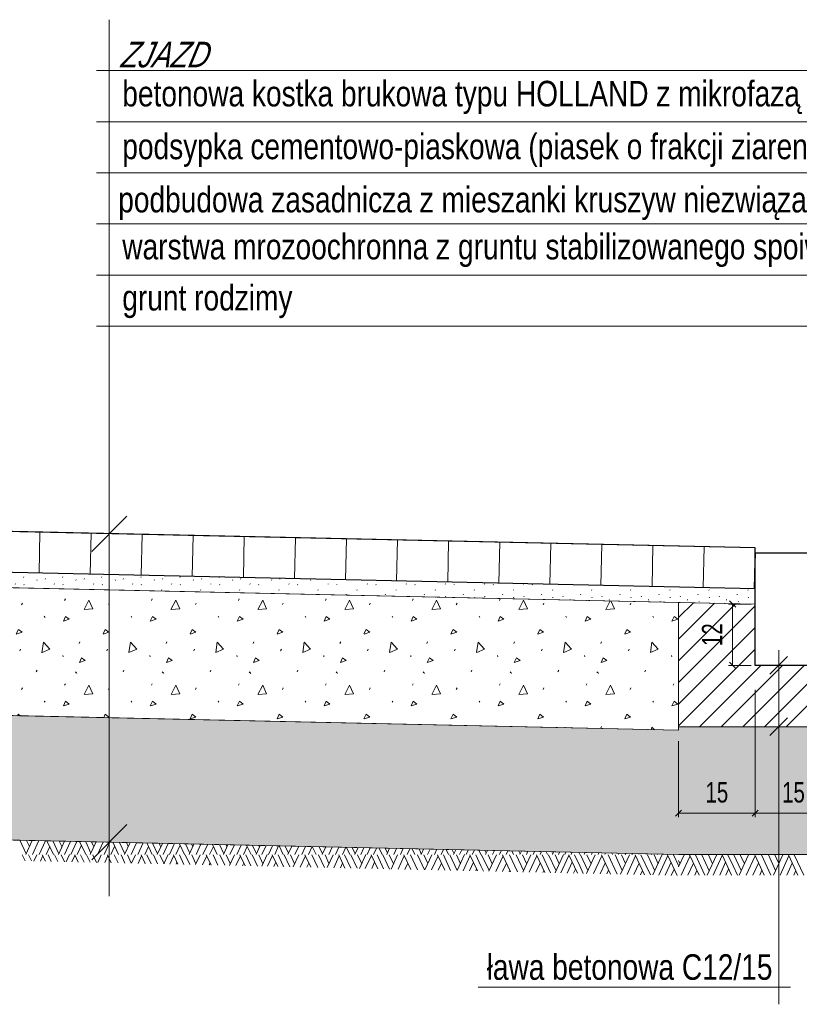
# Model space of a CAD drawing. Header units: centimetres. Extents: x 18523 to 20440, y 3406 to 4072.
# Tile 11 of 14: x 19734 to 19887, y 3652 to 3844. Entities that reach past the tile are written whole.
import ezdxf
from ezdxf.enums import TextEntityAlignment as Align

# ---------------------------------------------------------------- set-up
doc = ezdxf.new("R2010")
doc.units = ezdxf.units.CM
doc.header["$MEASUREMENT"] = 0
doc.layers.get('Defpoints').update_dxf_attribs({"lineweight": 0})
for name, color, linetype, lineweight in [('ARANŻACJA', 7, 'Continuous', 0), ('M_opisy', 7, 'Continuous', 0), ('OPISY', 7, 'Continuous', 0), ('RYNNY', 7, 'Continuous', 0), ('WYMIAROWANIE', 7, 'Continuous', 0)]:
    doc.layers.add(name, color=color, linetype=linetype, lineweight=lineweight)
doc.styles.add('Style-Arial Narrow', font='ARIALN.TTF')
doc.styles.add('Style-Arial Narrow I 0.26180', font='ARIALN.TTF', dxfattribs={"oblique": 14.999978})
doc.styles.add('Style-arialn', font='arialn.shx')
doc.dimstyles.get("Standard").update_dxf_attribs({"dimtxt": 9999.96, "dimasz": 9999.96, "dimexe": 4999.98, "dimexo": 4999.98, "dimgap": 4999.98, "dimtad": 0, "dimtih": 1, "dimtoh": 1, "dimdec": 0, "dimlfac": 0.01, "dimzin": 11, "dimdsep": 46, "dimtxsty": 'Style-arialn', "dimblk": 'TerminatorOpen_0.5', "dimcen": 9, "dimadec": 4, "dimazin": 3, "dimtfac": 1, "dimtdec": 0, "dimtofl": 0, "dimtmove": 0, "dimatfit": 1, "dimldrblk": 'TerminatorOpen_0.5', "dimfxl": 1, "dimfrac": 2, "dimtolj": 1, "dimtzin": 11, "dimarcsym": 0})

# ---------------------------------------------------------------- blocks, each defined once
blk = doc.blocks.new('_Oblique')
at = {"color": 0, "linetype": 'ByBlock', "lineweight": -2}
blk.add_line((0.5, 0.5), (-0.5, -0.5), dxfattribs=at)
blk = doc.blocks.new('*D28')
at = {"layer": 'Defpoints', "color": 0, "linetype": 'Continuous', "lineweight": 13, "transparency": 16777216}
for p in [(19873.65, 3730.01), (19878.06, 3730.01), (19878.06, 3718.01)]:
    blk.add_point(p, dxfattribs=at)
at = {"layer": 'WYMIAROWANIE', "color": 7, "linetype": 'Continuous', "lineweight": 0, "transparency": 16777216}
for p, q in [((19877.26, 3730.01), (19872.85, 3730.01)), ((19877.26, 3718.01), (19872.85, 3718.01))]:
    blk.add_line(p, q, dxfattribs=at)
at = {"layer": 'WYMIAROWANIE', "color": 0, "linetype": 'Continuous', "lineweight": 0, "transparency": 16777216}
blk.add_line((19873.65, 3718.01), (19873.65, 3730.01), dxfattribs=at)
at = {"layer": 'WYMIAROWANIE', "color": 0, "linetype": 'Continuous', "lineweight": 0, "transparency": 16777216, "xscale": 1.2, "yscale": 1.2, "zscale": 1.2}
for p, rotation in [((19873.65, 3730.01), 90), ((19873.65, 3718.01), 270)]:
    blk.add_blockref('_Oblique', p, dxfattribs=dict(at, rotation=rotation))
at = {"layer": 'WYMIAROWANIE', "color": 0, "linetype": 'Continuous', "lineweight": 0, "transparency": 16777216, "insert": (19869.64, 3724.01), "char_height": 4, "attachment_point": 5, "rotation": 90, "style": 'Style-Arial Narrow'}
blk.add_mtext('\\A1;\\H1x;\\W0.875;12', dxfattribs=at)
blk = doc.blocks.new('TerminatorOpen_0.5')
at = {"color": 0, "linetype": 'ByBlock', "lineweight": -2}
for q in [(-1, 0.25), (-1, 0), (-1, -0.25)]:
    blk.add_line((0, 0), q, dxfattribs=at)
blk = doc.blocks.new('*D31')
at = {"layer": 'Defpoints', "color": 0, "linetype": 'Continuous', "lineweight": 13, "transparency": 16777216}
for p in [(19878.06, 3714.01), (19863.06, 3704.01), (19878.06, 3689.12)]:
    blk.add_point(p, dxfattribs=at)
at = {"layer": 'WYMIAROWANIE', "color": 7, "linetype": 'Continuous', "lineweight": 0, "transparency": 16777216}
for p, q in [((19878.06, 3713.21), (19878.06, 3688.32)), ((19863.06, 3703.21), (19863.06, 3688.32))]:
    blk.add_line(p, q, dxfattribs=at)
at = {"layer": 'WYMIAROWANIE', "color": 0, "linetype": 'Continuous', "lineweight": 0, "transparency": 16777216}
blk.add_line((19863.06, 3689.12), (19878.06, 3689.12), dxfattribs=at)
at = {"layer": 'WYMIAROWANIE', "color": 0, "linetype": 'Continuous', "lineweight": 0, "transparency": 16777216, "xscale": 1.2, "yscale": 1.2, "zscale": 1.2, "rotation": 180}
blk.add_blockref('_Oblique', (19863.06, 3689.12), dxfattribs=at)
at = {"layer": 'WYMIAROWANIE', "color": 0, "linetype": 'Continuous', "lineweight": 0, "transparency": 16777216, "xscale": 1.2, "yscale": 1.2, "zscale": 1.2}
blk.add_blockref('_Oblique', (19878.06, 3689.12), dxfattribs=at)
at = {"layer": 'WYMIAROWANIE', "color": 0, "linetype": 'Continuous', "lineweight": 0, "transparency": 16777216, "insert": (19870.56, 3693.16), "char_height": 4, "attachment_point": 5, "style": 'Style-Arial Narrow'}
blk.add_mtext('\\A1;\\H1x;\\W0.875;15', dxfattribs=at)
blk = doc.blocks.new('*D30')
at = {"layer": 'Defpoints', "color": 0, "linetype": 'Continuous', "lineweight": 13, "transparency": 16777216}
for p in [(19878.06, 3714.01), (19893.06, 3714.01), (19893.06, 3689.12)]:
    blk.add_point(p, dxfattribs=at)
at = {"layer": 'WYMIAROWANIE', "color": 7, "linetype": 'Continuous', "lineweight": 0, "transparency": 16777216}
for p, q in [((19878.06, 3713.21), (19878.06, 3688.32)), ((19893.06, 3713.21), (19893.06, 3688.32))]:
    blk.add_line(p, q, dxfattribs=at)
at = {"layer": 'WYMIAROWANIE', "color": 0, "linetype": 'Continuous', "lineweight": 0, "transparency": 16777216}
blk.add_line((19878.06, 3689.12), (19893.06, 3689.12), dxfattribs=at)
at = {"layer": 'WYMIAROWANIE', "color": 0, "linetype": 'Continuous', "lineweight": 0, "transparency": 16777216, "xscale": 1.2, "yscale": 1.2, "zscale": 1.2, "rotation": 180}
blk.add_blockref('_Oblique', (19878.06, 3689.12), dxfattribs=at)
at = {"layer": 'WYMIAROWANIE', "color": 0, "linetype": 'Continuous', "lineweight": 0, "transparency": 16777216, "xscale": 1.2, "yscale": 1.2, "zscale": 1.2}
blk.add_blockref('_Oblique', (19893.06, 3689.12), dxfattribs=at)
at = {"layer": 'WYMIAROWANIE', "color": 0, "linetype": 'Continuous', "lineweight": 0, "transparency": 16777216, "insert": (19885.56, 3693.16), "char_height": 4, "attachment_point": 5, "style": 'Style-Arial Narrow'}
blk.add_mtext('\\A1;\\H1x;\\W0.875;15', dxfattribs=at)

msp = doc.modelspace()

# ---------------------------------------------------------------- hatches: boundary and pattern name
at = {"layer": 'OPISY', "linetype": 'Continuous', "lineweight": 0}
h = msp.add_hatch(dxfattribs=at)
h.set_pattern_fill('CONCR3', style=0, pattern_type=2)
h.set_pattern_definition([(303.49734, (19733.2171, 3742.0598), (-15.3055994, 24.2829), [0.10378, -96.96048]), (66.74427, (19734.8283, 3743.3112), (-7.6528, -16.1885997), [0.14182, -96.76934]), (66.74427, (19732.5842, 3737.6576), (-7.6528, -16.1885997), [0.14173, -96.76944]), (66.74427, (19731.275, 3739.3264), (-7.6528, -16.1885997), [0.14164, -96.76953]), (275.99696, (19734.6953, 3738.9651), (-7.6528005, 64.7543997), [0.1303, -73.11926]), (66.74427, (19731.4188, 3742.9804), (-7.6528, -16.1885997), [0.14173, -96.76944]), (66.74427, (19729.0884, 3739.9163), (-7.6528, -16.1885997), [0.1416, -96.76957]), (303.49734, (19728.8437, 3744.3448), (-15.3055994, 24.2829), [0.1037, -96.96056]), (303.49734, (19735.6772, 3744.3777), (-15.3055994, 24.2829), [0.10384, -96.96042]), (303.49734, (19729.8087, 3742.8123), (-15.3055994, 24.2829), [0.1037, -96.96056]), (303.49734, (19733.2711, 3739.6052), (-15.3055994, 24.2829), [0.10378, -96.96048]), (303.49734, (19731.2277, 3740.8824), (-15.3055994, 24.2829), [0.10376, -96.9605]), (303.49734, (19729.2978, 3738.5835), (-15.3055994, 24.2829), [0.1037, -96.96056]), (303.49734, (19734.9172, 3741.9041), (-15.3055994, 24.2829), [0.10384, -96.96042])])
h.paths.add_polyline_path([(19728.08, 3736.28), (19728.08, 3733.28), (19878.06, 3730.01), (19878.06, 3733.01)], flags=0)
at = {"layer": 'RYNNY', "linetype": 'Continuous', "lineweight": 0}
h = msp.add_hatch(dxfattribs=at)
h.set_pattern_fill('HATCH', style=0, pattern_type=2)
h.set_pattern_definition([(88.75, (19728.082, 3744.285), (-9.9976, 0.2181), [])])
h.paths.add_polyline_path([(19728.08, 3744.29), (19878.06, 3741.01), (19878.06, 3733.01), (19728.08, 3736.28)], flags=0)
h = msp.add_hatch(dxfattribs=at)
h.set_pattern_fill('HATCH', scale=0.1, style=0, pattern_type=2)
h.set_pattern_definition([(45, (19885.753, 3733.09), (-2.12132, 2.12132), [])])
h.paths.add_polyline_path([(19863.06, 3706.01), (19863.06, 3730.34), (19878.06, 3730.01), (19878.06, 3718.01), (19893.06, 3718.01), (19893.06, 3706)])
at = {"layer": 'WYMIAROWANIE', "linetype": 'Continuous', "lineweight": 0}
h = msp.add_hatch(dxfattribs=at)
h.set_pattern_fill('CONCRT', style=0, pattern_type=2)
h.set_pattern_definition([(65.009, (19733.3819, 3740.6893), (-17.015, -33.1852), [0.9851, -200.3872]), (322.8208, (19733.7981, 3741.5821), (-85.075, 66.3704), [0.8989, -191.3008]), (198.007, (19734.5143, 3741.039), (-34.03, -16.5926), [1.1851, -52.489]), (81.6658, (19738.4067, 3737.0355), (-17.015, -99.5556), [2.0496, -115.3382]), (312.9914, (19738.7038, 3739.0635), (-153.135, 165.926), [1.8162, -247.7115]), (203.9059, (19739.9422, 3737.735), (-153.135001, -66.370399), [1.65204, -203.0761]), (62.8545, (19729.645, 3745.466), (-17.015, -16.5926), [2.0497, -35.2433]), (294.5015, (19730.5805, 3747.2902), (-17.015, 33.1852), [1.8496, -162.262]), (185.0662, (19731.3476, 3745.6071), (-17.015, -4e-07), [1.6727, -186.2264]), (303.127, (19738.8806, 3744.152), (-85.075, 132.7408), [0.2562, -217.6865]), (66.2754, (19742.859, 3747.2422), (-34.03, -82.963), [0.3499, -126.5201]), (66.2754, (19737.3177, 3733.2827), (-34.03, -82.963), [0.3499, -126.5201]), (66.2754, (19734.0853, 3737.403), (-34.03, -82.963), [0.3499, -126.5201]), (276.5002, (19742.5304, 3736.5108), (-2e-07, -16.5926), [0.3216, -149.978]), (66.2754, (19734.4405, 3746.4253), (-34.03, -82.963), [0.3499, -126.5201]), (66.2754, (19728.6862, 3738.8594), (-34.03, -82.963), [0.3499, -126.5201]), (65.009, (19728.7573, 3735.1297), (-17.015, -33.1852), [0.9851, -200.3872]), (322.8208, (19729.1735, 3736.0225), (-85.075, 66.3704), [0.8989, -191.3008]), (198.007, (19729.8897, 3735.4793), (-34.03, -16.5926), [1.1851, -52.489]), (65.009, (19742.6103, 3743.2284), (-17.015, -33.1852), [0.9851, -200.3872]), (322.8208, (19743.0265, 3744.1212), (-85.075, 66.3704), [0.8989, -191.3008]), (198.007, (19743.7427, 3743.578), (-34.03, -16.5926), [1.1851, -52.489]), (303.127, (19728.082, 3749.7943), (-85.075, 132.7408), [0.2562, -217.6865]), (303.127, (19744.9549, 3749.8753), (-85.075, 132.7408), [0.2562, -217.6865])])
h.paths.add_polyline_path([(19728.08, 3733.28), (19728.08, 3708.28), (19863.06, 3705.33), (19863.06, 3730.34)], flags=0)
h = msp.add_hatch(dxfattribs=at)
h.set_pattern_fill('CONCR3', style=0, pattern_type=2)
h.set_pattern_definition([(303.49734, (19730.64957, 3711.16495), (-7.65279968, 12.14144997), [0.05189, -48.48024]), (66.74427, (19731.45517, 3711.79065), (-3.82640024, -8.0943003), [0.07091, -48.38467]), (66.74427, (19730.33312, 3708.96385), (-3.82640024, -8.0943003), [0.070866, -48.38472]), (66.74427, (19729.67852, 3709.79825), (-3.82640024, -8.0943003), [0.07082, -48.384764]), (275.99696, (19731.38867, 3709.6176), (-3.8264003, 32.3772003), [0.06515, -36.55963]), (66.74427, (19729.75042, 3711.62525), (-3.82640024, -8.0943003), [0.070866, -48.38472]), (66.74427, (19728.58522, 3710.0932), (-3.82640024, -8.0943003), [0.0708, -48.384784]), (303.49734, (19728.46287, 3712.30745), (-7.65279968, 12.14144997), [0.05185, -48.48028]), (303.49734, (19731.87962, 3712.3239), (-7.65279968, 12.14144997), [0.05192, -48.48021]), (303.49734, (19728.94537, 3711.5412), (-7.65279968, 12.14144997), [0.05185, -48.48028]), (303.49734, (19730.67657, 3709.93765), (-7.65279968, 12.14144997), [0.05189, -48.48024]), (303.49734, (19729.65487, 3710.57625), (-7.65279968, 12.14144997), [0.05188, -48.480254]), (303.49734, (19728.68992, 3709.4268), (-7.65279968, 12.14144997), [0.05185, -48.48028]), (303.49734, (19731.49962, 3711.0871), (-7.65279968, 12.14144997), [0.05192, -48.48021])])
h.paths.add_polyline_path([(19728.08, 3708.28), (19863.06, 3705.33), (19863.06, 3706.01), (19893.06, 3706), (20042.81, 3709.27), (20042.81, 3684.26), (19893.06, 3680.99), (19863.06, 3680.99), (19728.08, 3683.94)], flags=0)

# ---------------------------------------------------------------- linework, layer by layer
at = {"layer": 'ARANŻACJA', "color": 7, "linetype": 'Continuous', "lineweight": 0}
for p, q in [((19751.66, 3672.85), (19751.66, 3844.32)), ((19749.12, 3834.37), (19984.39, 3834.37)), ((19749.12, 3824.37), (19984.39, 3824.37)), ((19749.12, 3814.37), (19984.39, 3814.37)), ((19749.12, 3804.37), (19984.39, 3804.37)), ((19749.12, 3794.37), (19984.39, 3794.37)), ((19749.12, 3784.37), (19984.39, 3784.37)), ((19884.96, 3655.09), (19823.86, 3655.09))]:
    msp.add_line(p, q, dxfattribs=at)
at = {"layer": 'ARANŻACJA', "color": 7, "linetype": 'Continuous', "lineweight": 30, "ltscale": 100}
for p, q in [((19755.11, 3747.22), (19748.21, 3740.32)), ((19884.39, 3719.74), (19880.94, 3716.29)), ((19884.39, 3707.74), (19880.94, 3704.29)), ((19755.11, 3686.9), (19748.21, 3680))]:
    msp.add_line(p, q, dxfattribs=at)
at = {"layer": 'OPISY', "color": 7, "linetype": 'Continuous', "lineweight": 30, "ltscale": 100}
for p, q in [((19878.06, 3741.01), (19728.08, 3744.29)), ((19878.06, 3740.01), (19878.06, 3741.01)), ((19878.06, 3740.01), (19878.06, 3739.01)), ((19878.06, 3718.01), (19878.06, 3740.01)), ((19878.06, 3740.01), (19891.06, 3740.01)), ((19878.06, 3733.01), (19728.08, 3736.28)), ((19893.06, 3718.01), (19878.06, 3718.01))]:
    msp.add_line(p, q, dxfattribs=at)
at = {"layer": 'OPISY', "color": 7, "linetype": 'Continuous', "lineweight": 13, "ltscale": 100}
for p, q in [((19878.06, 3730.01), (19728.08, 3733.28)), ((19863.06, 3705.33), (19728.08, 3708.28)), ((19863.06, 3680.99), (19728.08, 3683.94))]:
    msp.add_line(p, q, dxfattribs=at)
at = {"layer": 'OPISY', "color": 7, "linetype": 'Continuous', "lineweight": 0, "flags": 128}
msp.add_lwpolyline([(19728.08, 3736.28), (19728.08, 3733.28), (19878.06, 3730.01), (19878.06, 3733.01)], close=True, dxfattribs=at)
at = {"layer": 'RYNNY', "color": 7, "linetype": 'Continuous', "lineweight": 0}
msp.add_line((19882.66, 3721), (19882.66, 3651.71), dxfattribs=at)
at = {"layer": 'RYNNY', "color": 7, "linetype": 'Continuous', "lineweight": 13, "ltscale": 100}
msp.add_line((19893.06, 3680.99), (19863.06, 3680.99), dxfattribs=at)
at = {"layer": 'RYNNY', "color": 7, "linetype": 'Continuous', "lineweight": 0, "flags": 128}
msp.add_lwpolyline([(19728.08, 3744.29), (19878.06, 3741.01), (19878.06, 3733.01), (19728.08, 3736.28)], close=True, dxfattribs=at)
at = {"layer": 'RYNNY', "color": 7, "linetype": 'Continuous', "lineweight": 13, "flags": 128}
msp.add_lwpolyline([(19863.06, 3706.01), (19863.06, 3730.34), (19878.06, 3730.01), (19878.06, 3718.01), (19893.06, 3718.01), (19893.06, 3706)], close=True, dxfattribs=at)
at = {"layer": 'WYMIAROWANIE', "color": 7, "linetype": 'Continuous', "lineweight": 0}
for p, q in [((19735.37, 3681.12), (19734.13, 3683.81)), ((19735.31, 3680.99), (19736.59, 3683.75)), ((19736.04, 3682.57), (19735.48, 3683.78)), ((19736.6, 3680.99), (19737.87, 3683.73)), ((19737.92, 3680.99), (19739.17, 3683.7)), ((19740.72, 3680.99), (19739.46, 3683.69)), ((19741.77, 3681.14), (19740.6, 3683.67)), ((19741.7, 3680.99), (19742.91, 3683.62)), ((19742.4, 3682.48), (19741.86, 3683.64)), ((19742.86, 3680.99), (19744.05, 3683.59)), ((19744.13, 3680.99), (19745.3, 3683.56)), ((19745.35, 3680.99), (19746.19, 3682.83)), ((19747.04, 3680.99), (19745.85, 3683.55)), ((19747.04, 3683.48), (19747.01, 3683.53)), ((19748.06, 3681.28), (19747.04, 3683.48)), ((19747.93, 3680.99), (19749.08, 3683.48)), ((19748.64, 3682.52), (19748.18, 3683.5)), ((19749.32, 3680.99), (19750.46, 3683.45)), ((19750.64, 3680.99), (19751.77, 3683.42)), ((19753.44, 3680.99), (19752.32, 3683.41)), ((19754.71, 3681.12), (19753.66, 3683.38)), ((19754.65, 3680.99), (19755.74, 3683.34)), ((19755.37, 3682.57), (19755.01, 3683.35)), ((19755.94, 3680.99), (19757.01, 3683.31)), ((19757.26, 3680.99), (19758.31, 3683.28)), ((19760.06, 3680.99), (19758.99, 3683.27)), ((19761.11, 3681.14), (19760.14, 3683.24)), ((19761.04, 3680.99), (19762.06, 3683.2)), ((19761.73, 3682.48), (19761.39, 3683.21)), ((19762.19, 3680.99), (19763.2, 3683.17)), ((19763.46, 3680.99), (19764.44, 3683.15)), ((19764.69, 3680.99), (19765.52, 3682.83)), ((19766.38, 3680.99), (19765.39, 3683.13)), ((19767.4, 3681.28), (19766.55, 3683.1)), ((19767.27, 3680.99), (19768.23, 3683.06)), ((19767.98, 3682.52), (19767.72, 3683.08)), ((19768.65, 3680.99), (19769.6, 3683.03)), ((19769.98, 3680.99), (19770.91, 3683.01)), ((19772.78, 3680.99), (19771.85, 3682.98)), ((19774.05, 3681.12), (19773.2, 3682.96)), ((19773.99, 3680.99), (19774.88, 3682.92)), ((19774.71, 3682.57), (19774.54, 3682.93)), ((19775.27, 3680.99), (19776.15, 3682.89)), ((19776.6, 3680.99), (19777.46, 3682.86)), ((19779.4, 3680.99), (19778.53, 3682.84)), ((19780.45, 3681.14), (19779.67, 3682.81)), ((19780.38, 3680.99), (19781.2, 3682.78)), ((19781.07, 3682.48), (19780.93, 3682.79)), ((19781.53, 3680.99), (19782.34, 3682.76)), ((19782.8, 3680.99), (19783.59, 3682.73)), ((19784.03, 3680.99), (19784.8, 3682.7)), ((19785.71, 3680.99), (19784.92, 3682.7)), ((19786.74, 3681.28), (19786.09, 3682.67)), ((19786.61, 3680.99), (19787.37, 3682.65)), ((19787.31, 3682.52), (19787.25, 3682.65)), ((19735.18, 3679.78), (19734.62, 3680.98)), ((19736.42, 3679.75), (19735.86, 3680.98)), ((19736.89, 3679.74), (19737.46, 3680.98)), ((19738.16, 3679.71), (19738.65, 3680.75)), ((19739.15, 3679.69), (19738.54, 3680.98)), ((19739.28, 3680.99), (19739.99, 3682.55)), ((19740.3, 3679.66), (19739.68, 3680.98)), ((19741.56, 3679.64), (19740.94, 3680.98)), ((19742.87, 3679.61), (19742.24, 3680.98)), ((19743.21, 3679.6), (19743.85, 3680.99)), ((19744.35, 3679.57), (19744.93, 3680.84)), ((19745.55, 3679.55), (19744.89, 3680.98)), ((19746.72, 3679.52), (19746.04, 3680.98)), ((19747.88, 3679.49), (19747.18, 3680.98)), ((19749.14, 3679.47), (19748.45, 3680.98)), ((19749.38, 3679.46), (19750.08, 3680.98)), ((19750.76, 3679.43), (19751.38, 3680.76)), ((19752.01, 3679.4), (19751.28, 3680.98)), ((19751.96, 3680.99), (19752.69, 3682.6)), ((19753.36, 3679.37), (19752.62, 3680.98)), ((19754.71, 3679.34), (19753.96, 3680.98)), ((19755.96, 3679.31), (19755.2, 3680.98)), ((19756.03, 3679.31), (19756.8, 3680.98)), ((19757.3, 3679.28), (19757.98, 3680.75)), ((19758.69, 3679.25), (19757.88, 3680.98)), ((19758.62, 3680.99), (19759.32, 3682.55)), ((19759.84, 3679.22), (19759.02, 3680.98)), ((19761.1, 3679.2), (19760.28, 3680.98)), ((19762.38, 3679.22), (19761.57, 3680.98)), ((19762.35, 3679.17), (19763.19, 3680.99)), ((19763.49, 3679.14), (19764.27, 3680.84)), ((19765.09, 3679.11), (19764.23, 3680.98)), ((19766.25, 3679.08), (19765.38, 3680.98)), ((19767.42, 3679.05), (19766.52, 3680.98)), ((19768.6, 3679.21), (19767.79, 3680.98)), ((19768.51, 3679.03), (19769.42, 3680.98)), ((19769.89, 3679), (19770.72, 3680.76)), ((19771.56, 3678.96), (19770.61, 3680.98)), ((19771.29, 3680.99), (19772.03, 3682.6)), ((19772.91, 3678.93), (19771.96, 3680.98)), ((19774.25, 3678.9), (19773.3, 3680.98)), ((19775.32, 3679.26), (19774.54, 3680.98)), ((19775.16, 3678.88), (19776.14, 3680.98)), ((19776.44, 3678.85), (19777.32, 3680.75)), ((19778.24, 3678.81), (19777.22, 3680.98)), ((19777.95, 3680.99), (19778.66, 3682.55)), ((19779.38, 3678.78), (19778.36, 3680.98)), ((19780.64, 3678.76), (19779.61, 3680.98)), ((19781.72, 3679.22), (19780.91, 3680.98)), ((19781.48, 3678.74), (19782.53, 3680.99)), ((19782.63, 3678.71), (19783.61, 3680.84)), ((19784.63, 3678.67), (19783.56, 3680.98)), ((19785.71, 3678.82), (19784.72, 3680.98)), ((19786.96, 3678.61), (19785.86, 3680.98)), ((19787.93, 3679.21), (19787.13, 3680.98)), ((19787.65, 3678.6), (19788.75, 3680.98)), ((19787.99, 3680.99), (19788.75, 3682.62)), ((19789.03, 3678.57), (19790.05, 3680.76)), ((19789.32, 3680.99), (19790.06, 3682.59)), ((19791.1, 3678.52), (19789.95, 3680.98)), ((19790.63, 3680.99), (19791.35, 3682.56)), ((19792.45, 3678.49), (19791.29, 3680.98)), ((19792.11, 3680.99), (19791.39, 3682.56)), ((19793.79, 3678.46), (19792.63, 3680.98)), ((19793.38, 3681.12), (19792.73, 3682.53)), ((19793.33, 3680.99), (19794.02, 3682.5)), ((19794.65, 3679.26), (19793.87, 3680.98)), ((19794.3, 3678.45), (19795.47, 3680.98)), ((19794.61, 3680.99), (19795.3, 3682.47)), ((19795.58, 3678.42), (19796.66, 3680.75)), ((19795.94, 3680.99), (19796.6, 3682.44)), ((19797.78, 3678.37), (19796.56, 3680.98)), ((19797.29, 3680.99), (19797.94, 3682.42)), ((19798.92, 3678.34), (19797.7, 3680.98)), ((19798.73, 3680.99), (19798.07, 3682.41)), ((19800.18, 3678.32), (19798.95, 3680.98)), ((19799.79, 3681.14), (19799.21, 3682.39)), ((19799.71, 3680.99), (19800.35, 3682.36)), ((19801.05, 3679.22), (19800.25, 3680.98)), ((19800.62, 3678.31), (19801.86, 3680.99)), ((19800.87, 3680.99), (19801.49, 3682.34)), ((19801.76, 3678.28), (19802.94, 3680.84)), ((19802.14, 3680.99), (19802.74, 3682.31)), ((19804.18, 3678.23), (19802.9, 3680.98)), ((19803.36, 3680.99), (19803.95, 3682.28)), ((19805.05, 3678.82), (19804.05, 3680.98)), ((19805.05, 3680.99), (19804.46, 3682.27)), ((19806.51, 3678.17), (19805.19, 3680.98)), ((19806.07, 3681.28), (19805.62, 3682.25)), ((19805.94, 3680.99), (19806.51, 3682.23)), ((19807.27, 3679.21), (19806.46, 3680.98)), ((19806.79, 3678.17), (19808.09, 3680.98)), ((19807.33, 3680.99), (19807.89, 3682.2)), ((19808.17, 3678.14), (19809.39, 3680.76)), ((19808.65, 3680.99), (19809.2, 3682.17)), ((19810.64, 3678.08), (19809.29, 3680.98)), ((19809.97, 3680.99), (19810.49, 3682.14)), ((19811.99, 3678.05), (19810.63, 3680.98)), ((19811.45, 3680.99), (19810.92, 3682.13)), ((19813.33, 3678.02), (19811.97, 3680.98)), ((19812.72, 3681.12), (19812.27, 3682.1)), ((19812.66, 3680.99), (19813.17, 3682.08)), ((19813.99, 3679.26), (19813.21, 3680.98)), ((19813.44, 3678.02), (19814.81, 3680.98)), ((19813.95, 3680.99), (19814.44, 3682.06)), ((19814.71, 3677.99), (19815.99, 3680.75)), ((19815.27, 3680.99), (19815.75, 3682.03)), ((19817.32, 3677.93), (19815.89, 3680.98)), ((19816.63, 3680.99), (19817.08, 3682)), ((19818.46, 3677.9), (19817.03, 3680.98)), ((19818.07, 3680.99), (19817.61, 3681.99)), ((19819.72, 3677.88), (19818.29, 3680.98)), ((19819.12, 3681.14), (19818.74, 3681.96)), ((19819.05, 3680.99), (19819.49, 3681.95)), ((19820.39, 3679.22), (19819.58, 3680.98)), ((19819.76, 3677.87), (19821.2, 3680.99)), ((19820.2, 3680.99), (19820.63, 3681.92)), ((19820.9, 3677.85), (19822.28, 3680.84)), ((19821.47, 3680.99), (19821.88, 3681.89)), ((19823.72, 3677.79), (19822.24, 3680.98)), ((19822.7, 3680.99), (19823.1, 3681.87)), ((19824.39, 3678.82), (19823.39, 3680.98)), ((19824.39, 3680.99), (19823.99, 3681.85)), ((19825.99, 3677.87), (19824.53, 3680.98)), ((19825.41, 3681.28), (19825.16, 3681.82)), ((19825.28, 3680.99), (19825.66, 3681.81)), ((19826.61, 3679.21), (19825.8, 3680.98)), ((19825.93, 3677.74), (19827.43, 3680.98)), ((19826.66, 3680.99), (19827.03, 3681.78)), ((19827.3, 3677.7), (19828.73, 3680.76)), ((19827.99, 3680.99), (19828.34, 3681.75)), ((19830.18, 3677.64), (19828.63, 3680.98)), ((19829.3, 3680.99), (19829.64, 3681.72)), ((19831.53, 3677.61), (19829.97, 3680.98)), ((19830.79, 3680.99), (19830.46, 3681.71)), ((19832.72, 3677.91), (19831.31, 3680.98)), ((19832.06, 3681.12), (19831.8, 3681.68)), ((19832, 3680.99), (19832.31, 3681.67)), ((19833.33, 3679.26), (19832.55, 3680.98)), ((19832.58, 3677.59), (19834.15, 3680.98)), ((19833.28, 3680.99), (19833.58, 3681.64)), ((19833.85, 3677.56), (19835.33, 3680.75)), ((19834.61, 3680.99), (19834.89, 3681.61)), ((19836.87, 3677.49), (19835.23, 3680.98)), ((19835.97, 3680.99), (19836.23, 3681.58)), ((19838, 3677.46), (19836.37, 3680.98)), ((19837.41, 3680.99), (19837.14, 3681.56)), ((19839.08, 3677.82), (19837.62, 3680.98)), ((19838.46, 3681.14), (19838.28, 3681.54)), ((19838.39, 3680.99), (19838.63, 3681.53)), ((19838.9, 3677.44), (19840.54, 3680.99)), ((19839.73, 3679.22), (19838.92, 3680.98)), ((19839.54, 3680.99), (19839.78, 3681.5)), ((19840.04, 3677.42), (19841.62, 3680.84)), ((19840.81, 3680.99), (19841.03, 3681.48)), ((19843.26, 3677.34), (19841.57, 3680.98)), ((19842.04, 3680.99), (19842.24, 3681.45)), ((19843.72, 3678.82), (19842.73, 3680.98)), ((19843.72, 3680.99), (19843.53, 3681.42)), ((19845.32, 3677.87), (19843.87, 3680.98)), ((19844.62, 3680.99), (19844.8, 3681.39)), ((19844.75, 3681.28), (19844.69, 3681.4)), ((19845.06, 3677.3), (19846.77, 3680.98)), ((19845.94, 3679.21), (19845.14, 3680.98)), ((19846, 3680.99), (19846.17, 3681.36)), ((19846.44, 3677.27), (19848.06, 3680.76)), ((19847.33, 3680.99), (19847.49, 3681.33)), ((19849.72, 3677.2), (19847.96, 3680.98)), ((19848.64, 3680.99), (19848.78, 3681.31)), ((19851.07, 3677.17), (19849.3, 3680.98)), ((19850.13, 3680.99), (19849.99, 3681.28)), ((19852.06, 3677.91), (19850.64, 3680.98)), ((19851.39, 3681.12), (19851.34, 3681.25)), ((19851.34, 3680.99), (19851.45, 3681.25)), ((19851.71, 3677.15), (19853.49, 3680.98)), ((19852.66, 3679.26), (19851.88, 3680.98)), ((19852.62, 3680.99), (19852.72, 3681.22)), ((19852.99, 3677.13), (19854.67, 3680.75)), ((19853.95, 3680.99), (19854.04, 3681.19)), ((19856.41, 3677.05), (19854.57, 3680.98)), ((19855.3, 3680.99), (19855.38, 3681.16)), ((19857.55, 3677.02), (19855.71, 3680.98)), ((19856.74, 3680.99), (19856.68, 3681.13)), ((19858.42, 3677.82), (19856.96, 3680.98)), ((19857.72, 3680.99), (19857.78, 3681.11)), ((19858.04, 3677.01), (19859.87, 3680.99)), ((19859.07, 3679.22), (19858.26, 3680.98)), ((19858.88, 3680.99), (19858.92, 3681.09)), ((19859.18, 3676.99), (19860.95, 3680.84)), ((19860.15, 3680.99), (19860.18, 3681.06)), ((19862.8, 3676.9), (19860.91, 3680.98)), ((19861.37, 3680.99), (19861.39, 3681.03)), ((19863.03, 3678.88), (19862.07, 3680.98)), ((19863.06, 3678.63), (19864.15, 3680.98)), ((19863.59, 3676.99), (19865.33, 3680.75)), ((19867.1, 3676.99), (19865.23, 3680.98)), ((19868.22, 3676.99), (19866.37, 3680.98)), ((19869.08, 3677.82), (19867.62, 3680.98)), ((19868.69, 3676.99), (19870.54, 3680.99)), ((19869.73, 3679.22), (19868.92, 3680.98)), ((19869.84, 3676.99), (19871.62, 3680.84)), ((19873.42, 3676.99), (19871.57, 3680.98)), ((19873.72, 3678.82), (19872.73, 3680.98)), ((19875.32, 3677.87), (19873.87, 3680.98)), ((19874.92, 3676.99), (19876.77, 3680.98)), ((19875.94, 3679.21), (19875.14, 3680.98)), ((19876.31, 3676.99), (19878.06, 3680.76)), ((19879.82, 3676.99), (19877.96, 3680.98)), ((19881.15, 3676.99), (19879.3, 3680.98)), ((19882.06, 3677.91), (19880.64, 3680.98)), ((19881.64, 3676.99), (19883.49, 3680.98)), ((19882.66, 3679.26), (19881.88, 3680.98)), ((19882.93, 3676.99), (19884.67, 3680.75)), ((19886.44, 3676.99), (19884.57, 3680.98)), ((19887.56, 3676.99), (19885.71, 3680.98)), ((19758.6, 3679.25), (19758.65, 3679.35)), ((19764.73, 3679.11), (19764.9, 3679.5)), ((19771.2, 3678.97), (19771.38, 3679.35)), ((19777.74, 3678.82), (19777.98, 3679.35)), ((19783.87, 3678.68), (19784.24, 3679.5)), ((19785.8, 3678.64), (19785.71, 3678.82)), ((19790.34, 3678.54), (19790.72, 3679.35)), ((19796.88, 3678.39), (19797.32, 3679.35)), ((19803.01, 3678.25), (19803.58, 3679.5)), ((19805.34, 3678.2), (19805.05, 3678.82)), ((19809.48, 3678.11), (19810.05, 3679.35)), ((19816.02, 3677.96), (19816.66, 3679.35)), ((19822.15, 3677.82), (19822.92, 3679.5)), ((19824.88, 3677.76), (19824.39, 3678.82)), ((19828.61, 3677.67), (19829.39, 3679.35)), ((19835.16, 3677.53), (19835.99, 3679.35)), ((19841.29, 3677.39), (19842.25, 3679.5)), ((19844.42, 3677.32), (19843.72, 3678.82)), ((19847.75, 3677.24), (19848.73, 3679.35)), ((19854.3, 3677.1), (19855.33, 3679.35)), ((19860.43, 3676.96), (19861.59, 3679.5)), ((19863.33, 3679.26), (19863.06, 3679.85)), ((19864.91, 3676.99), (19865.99, 3679.35)), ((19871.11, 3676.99), (19872.25, 3679.5)), ((19874.57, 3676.99), (19873.72, 3678.82)), ((19877.63, 3676.99), (19878.73, 3679.35)), ((19884.25, 3676.99), (19885.33, 3679.35)), ((19823.36, 3677.79), (19823.54, 3678.17)), ((19829.9, 3677.65), (19830.04, 3677.94)), ((19836.49, 3677.5), (19836.67, 3677.89)), ((19842.5, 3677.36), (19842.87, 3678.17)), ((19849.04, 3677.21), (19849.38, 3677.94)), ((19855.63, 3677.07), (19856.01, 3677.89)), ((19861.64, 3676.93), (19862.21, 3678.17)), ((19866.26, 3676.99), (19866.67, 3677.89)), ((19872.34, 3676.99), (19872.87, 3678.17)), ((19878.94, 3676.99), (19879.38, 3677.94)), ((19885.6, 3676.99), (19886.01, 3677.89))]:
    msp.add_line(p, q, dxfattribs=at)
at = {"layer": 'WYMIAROWANIE', "color": 7, "linetype": 'Continuous', "lineweight": 0, "flags": 128}
for points in [[(19728.08, 3733.28), (19728.08, 3708.28), (19863.06, 3705.33), (19863.06, 3730.34)], [(19728.08, 3708.28), (19863.06, 3705.33), (19863.06, 3706.01), (19893.06, 3706), (20042.81, 3709.27), (20042.81, 3684.26), (19893.06, 3680.99), (19863.06, 3680.99), (19728.08, 3683.94)]]:
    msp.add_lwpolyline(points, close=True, dxfattribs=at)

# ---------------------------------------------------------------- texts
at = {"layer": 'ARANŻACJA', "color": 7, "linetype": 'Continuous', "lineweight": 0, "style": 'Style-Arial Narrow', "width": 0.96}
for s, p in [('podsypka cementowo-piaskowa (piasek o frakcji ziaren do 2mm) - gr. 3cm', (19754.2, 3819.53)), ('podbudowa zasadnicza z mieszanki kruszyw niezwiązanych C90/3, o gr. 20cm', (19753.4, 3809.13))]:
    msp.add_text(s, height=5, dxfattribs=at).set_placement(p, align=Align.MIDDLE_LEFT)
at = {"layer": 'ARANŻACJA', "color": 7, "linetype": 'Continuous', "lineweight": 0, "char_height": 5, "line_spacing_factor": 0.6, "style": 'Style-Arial Narrow'}
for s, insert, attachment_point in [('\\H1x;\\W0.96;betonowa kostka brukowa typu HOLLAND z mikrofazą gr. 8cm, kolor grafitowy', (19754.2, 3829.1), 4), ('\\H1x;\\W0.96;warstwa mrozoochronna z gruntu stabilizowanego spoiwem hydraulicznym, C1,5/2 - gr.25cm', (19754.2, 3799.18), 4), ('\\H1x;\\W0.96;grunt rodzimy^J', (19754.2, 3789.18), 4), ('\\H1x;\\W0.96;ława betonowa C12/15', (19881.44, 3658.97), 6)]:
    msp.add_mtext(s, dxfattribs=dict(at, insert=insert, attachment_point=attachment_point))
at = {"layer": 'M_opisy', "color": 7, "linetype": 'Continuous', "lineweight": 0, "insert": (19753.75, 3837.46), "char_height": 5, "attachment_point": 4, "line_spacing_factor": 0.6, "style": 'Style-Arial Narrow I 0.26180'}
msp.add_mtext('\\fArial Narrow|b0|i1|c238238|p39;\\Q15;\\H1x;\\W0.96;ZJAZD', dxfattribs=at)

# ---------------------------------------------------------------- dimensions: what is measured, and where the dimension line sits
at = {"layer": 'WYMIAROWANIE', "color": 7, "linetype": 'Continuous', "lineweight": 0}
dim = msp.add_linear_dim(base=(19873.65, 3730.01), p1=(19878.06, 3718.01), p2=(19878.06, 3730.01), angle=90, text='\\H1x;\\W0.875;<>', dimstyle='Standard', override={"dimscale": 0, "dimtxt": 4, "dimasz": 1.2, "dimexe": 0.8, "dimexo": 0.8, "dimgap": 2, "dimtad": 1, "dimtih": 0, "dimtoh": 0, "dimlfac": 1, "dimtxsty": 'Style-Arial Narrow', "dimblk": 'Oblique', "dimcen": 0, "dimclre": 7, "dimlwd": 0, "dimlwe": 0}, dxfattribs=at)
dim.commit()
dim.dimension.update_dxf_attribs({"geometry": '*D28', "text_midpoint": (19869.64, 3724.01)})
for base, p1, p2, picture, middle in [((19878.06, 3689.12), (19863.06, 3704.01), (19878.06, 3714.01), '*D31', (19870.56, 3693.16)), ((19893.06, 3689.12), (19878.06, 3714.01), (19893.06, 3714.01), '*D30', (19885.56, 3693.16))]:
    dim = msp.add_linear_dim(base=base, p1=p1, p2=p2, text='\\H1x;\\W0.875;<>', dimstyle='Standard', override={"dimscale": 0, "dimtxt": 4, "dimasz": 1.2, "dimexe": 0.8, "dimexo": 0.8, "dimgap": 2, "dimtad": 1, "dimtih": 0, "dimtoh": 0, "dimlfac": 1, "dimtxsty": 'Style-Arial Narrow', "dimblk": 'Oblique', "dimcen": 0, "dimclre": 7, "dimlwd": 0, "dimlwe": 0}, dxfattribs=at)
    dim.commit()
    dim.dimension.update_dxf_attribs({"geometry": picture, "text_midpoint": middle})

doc.saveas('drawing.dxf')
